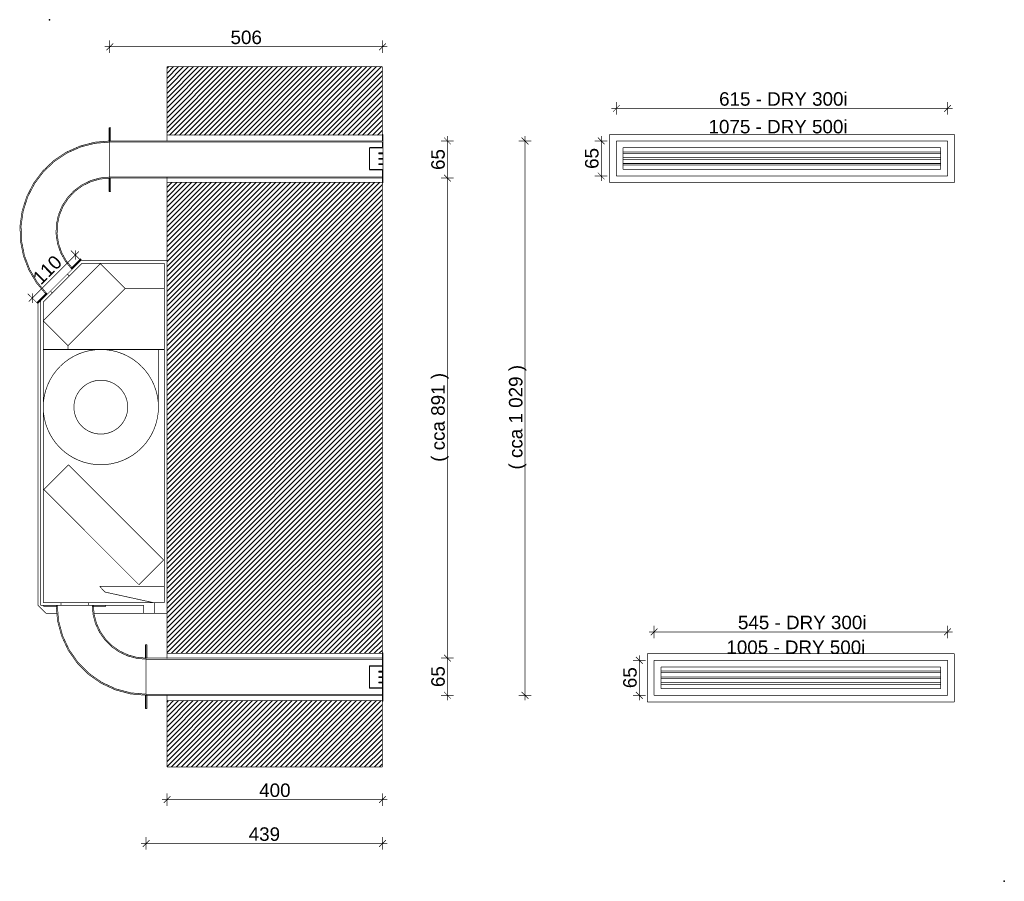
# Model space of a CAD drawing. Extents: x 20560 to 22389, y 912 to 2512.
import ezdxf

# ---------------------------------------------------------------- set-up
doc = ezdxf.new("R2010")
doc.units = 0
doc.header["$MEASUREMENT"] = 0
doc.linetypes.add('Achse', pattern=[11.5, 0, -4, 7.5, 0])
for name, color, linetype in [('Aktivní body', 7, 'Continuous'), ('Desky', 7, 'Continuous'), ('Kóty délkové', 7, 'Continuous'), ('Nábytek a zařízení', 7, 'Continuous'), ('Oblouky a kružnice', 7, 'Continuous'), ('Střechy', 7, 'Continuous'), ('Výplně', 7, 'Continuous'), ('Zdi', 7, 'Continuous'), ('Čáry', 7, 'Continuous')]:
    doc.layers.add(name, color=color, linetype=linetype)
doc.styles.add('GENERATED_STYLE_1', font='ARIAL.ttf')
doc.dimstyles.new('Dimstyle_212', dxfattribs={"dimtxt": 25, "dimasz": 11.875, "dimexe": 0.18, "dimexo": 0, "dimgap": 0.09, "dimtad": 1, "dimdec": 0, "dimzin": 0, "dimdsep": 46, "dimtxsty": 'GENERATED_STYLE_1', "dimblk": 'ARROWHEAD_6', "dimblk1": 'ARROWHEAD_6', "dimblk2": 'ARROWHEAD_6', "dimcen": 0.09, "dimclrd": 7, "dimclre": 7, "dimclrt": 7, "dimazin": 0, "dimtfac": 1, "dimtdec": 4, "dimtmove": 0, "dimatfit": 0, "dimfxl": 0, "dimtolj": 1, "dimtzin": 0, "dimarcsym": 0})
pattern_1 = [(45, (0, 0), (-4.596194, 4.596194), [])]

# ---------------------------------------------------------------- blocks, each defined once
blk = doc.blocks.new('HATCH_15', base_point=(20720, 1424.6))
at = {"layer": 'Výplně'}
blk.add_hatch(color=7, dxfattribs=at).paths.add_polyline_path([(20720, 1424.6), (20695, 1424.6), (20695, 1422.6), (20720, 1422.6)], flags=0)
at = {"layer": 'Výplně', "color": 7, "linetype": 'Continuous', "const_width": 1.25}
blk.add_lwpolyline([(20720, 1424.6), (20695, 1424.6), (20695, 1422.6), (20720, 1422.6)], close=True, dxfattribs=at)
blk = doc.blocks.new('HATCH_16', base_point=(20630, 1424.6))
at = {"layer": 'Výplně'}
blk.add_hatch(color=7, dxfattribs=at).paths.add_polyline_path([(20630, 1424.6), (20605, 1424.6), (20605, 1422.6), (20630, 1422.6)], flags=0)
at = {"layer": 'Výplně', "color": 7, "linetype": 'Continuous', "const_width": 1.25}
blk.add_lwpolyline([(20630, 1424.6), (20605, 1424.6), (20605, 1422.6), (20630, 1422.6)], close=True, dxfattribs=at)
blk = doc.blocks.new('HATCH_17', base_point=(20673.1, 2068))
at = {"layer": 'Výplně'}
blk.add_hatch(color=7, dxfattribs=at).paths.add_polyline_path([(20673.1, 2068), (20655.4, 2050.3), (20656.9, 2048.9), (20674.5, 2066.6)], flags=0)
at = {"layer": 'Výplně', "color": 7, "linetype": 'Continuous', "const_width": 1.25}
blk.add_lwpolyline([(20673.1, 2068), (20655.4, 2050.3), (20656.9, 2048.9), (20674.5, 2066.6)], close=True, dxfattribs=at)
blk = doc.blocks.new('HATCH_18', base_point=(20609.5, 2004.4))
at = {"layer": 'Výplně'}
blk.add_hatch(color=7, dxfattribs=at).paths.add_polyline_path([(20609.5, 2004.4), (20591.8, 1986.7), (20593.2, 1985.3), (20610.9, 2002.9)], flags=0)
at = {"layer": 'Výplně', "color": 7, "linetype": 'Continuous', "const_width": 1.25}
blk.add_lwpolyline([(20609.5, 2004.4), (20591.8, 1986.7), (20593.2, 1985.3), (20610.9, 2002.9)], close=True, dxfattribs=at)
blk = doc.blocks.new('HATCH_19', base_point=(21233.9, 1124.6))
at = {"layer": 'Zdi'}
h = blk.add_hatch(dxfattribs=at)
h.set_pattern_fill('cihla plná', scale=6.5, angle=45, style=0, pattern_type=0)
h.set_pattern_definition(pattern_1)
h.paths.add_polyline_path([(21233.9, 1124.6), (21233.9, 1247.6), (20833.9, 1247.6), (20833.9, 1124.6)], flags=0)
blk = doc.blocks.new('HATCH_20', base_point=(21233.9, 2209.6))
at = {"layer": 'Zdi'}
h = blk.add_hatch(dxfattribs=at)
h.set_pattern_fill('cihla plná', scale=6.5, angle=45, style=0, pattern_type=0)
h.set_pattern_definition(pattern_1)
h.paths.add_polyline_path([(21233.9, 2209.6), (20833.9, 2209.6), (20833.9, 1335.6), (21233.9, 1335.6)], flags=0)
blk = doc.blocks.new('HATCH_21', base_point=(21233.9, 2424.6))
at = {"layer": 'Zdi'}
h = blk.add_hatch(dxfattribs=at)
h.set_pattern_fill('cihla plná', scale=6.5, angle=45, style=0, pattern_type=0)
h.set_pattern_definition(pattern_1)
h.paths.add_polyline_path([(21233.9, 2424.6), (20833.9, 2424.6), (20833.9, 2297.6), (21233.9, 2297.6)], flags=0)
blk = doc.blocks.new('HATCH_5', base_point=(21234.9, 2273.7))
at = {"layer": 'Nábytek a zařízení'}
blk.add_hatch(color=7, dxfattribs=at).paths.add_polyline_path([(21234.9, 2273.7), (21234.9, 2298.7), (21234.4, 2298.7), (21233.9, 2298.2), (21233.9, 2275.4), (21233.7, 2274.9), (21233.2, 2274.7), (21210.4, 2274.7), (21209.9, 2274.2), (21209.9, 2273.7)], flags=0)
blk = doc.blocks.new('HATCH_6', base_point=(21234.9, 2233.7))
at = {"layer": 'Nábytek a zařízení'}
blk.add_hatch(color=7, dxfattribs=at).paths.add_polyline_path([(21234.9, 2233.7), (21209.9, 2233.7), (21209.9, 2233.2), (21210.4, 2232.7), (21233.1, 2232.7), (21233.6, 2232.4), (21233.9, 2231.9), (21233.9, 2209.2), (21234.4, 2208.7), (21234.9, 2208.7)], flags=0)
blk = doc.blocks.new('HATCH_7', base_point=(21226.9, 2254.6))
at = {"layer": 'Nábytek a zařízení'}
blk.add_hatch(color=7, dxfattribs=at).paths.add_polyline_path([(21226.9, 2254.6), (21226.9, 2252.6), (21234.9, 2252.6), (21234.9, 2254.6)], flags=0)
blk = doc.blocks.new('HATCH_8', base_point=(21226.9, 2244.6))
at = {"layer": 'Nábytek a zařízení'}
blk.add_hatch(color=7, dxfattribs=at).paths.add_polyline_path([(21226.9, 2244.6), (21226.9, 2242.6), (21234.9, 2242.6), (21234.9, 2244.6)], flags=0)
blk = doc.blocks.new('HATCH_9', base_point=(21226.9, 2264.6))
at = {"layer": 'Nábytek a zařízení'}
blk.add_hatch(color=7, dxfattribs=at).paths.add_polyline_path([(21226.9, 2264.6), (21226.9, 2262.6), (21234.9, 2262.6), (21234.9, 2264.6)], flags=0)
blk = doc.blocks.new('HATCH_10', base_point=(21227.1, 1292.4))
at = {"layer": 'Nábytek a zařízení'}
blk.add_hatch(color=7, dxfattribs=at).paths.add_polyline_path([(21227.1, 1292.4), (21227.1, 1290.4), (21235.1, 1290.4), (21235.1, 1292.4)], flags=0)
blk = doc.blocks.new('HATCH_11', base_point=(21227.1, 1282.4))
at = {"layer": 'Nábytek a zařízení'}
blk.add_hatch(color=7, dxfattribs=at).paths.add_polyline_path([(21227.1, 1282.4), (21227.1, 1280.4), (21235.1, 1280.4), (21235.1, 1282.4)], flags=0)
blk = doc.blocks.new('HATCH_12', base_point=(21227.1, 1302.4))
at = {"layer": 'Nábytek a zařízení'}
blk.add_hatch(color=7, dxfattribs=at).paths.add_polyline_path([(21227.1, 1302.4), (21227.1, 1300.4), (21235.1, 1300.4), (21235.1, 1302.4)], flags=0)
blk = doc.blocks.new('HATCH_13', base_point=(21234.9, 1271.5))
at = {"layer": 'Nábytek a zařízení'}
blk.add_hatch(color=7, dxfattribs=at).paths.add_polyline_path([(21234.9, 1271.5), (21209.9, 1271.5), (21209.9, 1271), (21210.4, 1270.5), (21233.1, 1270.5), (21233.6, 1270.2), (21233.9, 1269.8), (21233.9, 1247), (21234.4, 1246.5), (21234.9, 1246.5)], flags=0)
blk = doc.blocks.new('HATCH_14', base_point=(21234.9, 1311.5))
at = {"layer": 'Nábytek a zařízení'}
blk.add_hatch(color=7, dxfattribs=at).paths.add_polyline_path([(21234.9, 1311.5), (21234.9, 1336.5), (21234.4, 1336.5), (21233.9, 1336), (21233.9, 1313.3), (21233.6, 1312.8), (21233.1, 1312.5), (21210.4, 1312.5), (21209.9, 1312), (21209.9, 1311.5)], flags=0)
blk = doc.blocks.new('*D')
at = {"layer": 'Kóty délkové', "color": 7, "linetype": 'Continuous', "const_width": 1.25}
for points in [[(20727.6, 2449.8), (20727.6, 2473.2)], [(21233.9, 2449.8), (21233.9, 2473.2)], [(20718.2, 2461.5), (20727.6, 2461.5)], [(20733.8, 2467.7), (20721.3, 2455.2)], [(20727.6, 2461.5), (21233.9, 2461.5)], [(21227.7, 2455.2), (21240.2, 2467.7)], [(21233.9, 2461.5), (21243.3, 2461.5)], [(21668.5, 2335.3), (21668.5, 2358.8)], [(22283.5, 2335.3), (22283.5, 2358.8)], [(21659.1, 2347.1), (21668.5, 2347.1)], [(21674.7, 2353.3), (21662.2, 2340.8)], [(21668.5, 2347.1), (22283.5, 2347.1)], [(22277.2, 2340.8), (22289.7, 2353.3)], [(22283.5, 2347.1), (22292.8, 2347.1)], [(21342.9, 2286.6), (21366.3, 2286.6)], [(21360.9, 2280.4), (21348.4, 2292.9)], [(21354.6, 2296), (21354.6, 2286.6)], [(21354.6, 2286.6), (21354.6, 2217.6)], [(21487.2, 2286.6), (21510.6, 2286.6)], [(21505.1, 2280.4), (21492.6, 2292.9)], [(21498.9, 2296), (21498.9, 2286.6)], [(21498.9, 2286.6), (21498.9, 1257.6)], [(21651.9, 2286.6), (21628.4, 2286.6)], [(21646.4, 2280.4), (21633.9, 2292.9)], [(21640.2, 2286.6), (21640.2, 2296)], [(21640.2, 2221.6), (21640.2, 2286.6)], [(21342.9, 2217.6), (21366.3, 2217.6)], [(21342.9, 2217.6), (21366.3, 2217.6)], [(21360.9, 2211.4), (21348.4, 2223.9)], [(21360.9, 2211.4), (21348.4, 2223.9)], [(21354.6, 2217.6), (21354.6, 1326.6)], [(21651.9, 2221.6), (21628.4, 2221.6)], [(21633.9, 2227.9), (21646.4, 2215.4)], [(21640.2, 2212.2), (21640.2, 2221.6)], [(20583.6, 1994.8), (20663.6, 2074.8)], [(20671.9, 2066.6), (20655.3, 2083.1)], [(20663.6, 2066), (20663.6, 2083.7)], [(20663.6, 2074.8), (20670.3, 2081.5)], [(20591.9, 1986.6), (20575.3, 2003.1)], [(20577, 1988.2), (20583.6, 1994.8)], [(20583.6, 2003.7), (20583.6, 1986)], [(21729.1, 1375.3), (21738.5, 1375.3)], [(21744.7, 1381.6), (21732.2, 1369.1)], [(21738.5, 1363.6), (21738.5, 1387)], [(21738.5, 1375.3), (22283.5, 1375.3)], [(22277.2, 1369.1), (22289.7, 1381.6)], [(22283.5, 1363.6), (22283.5, 1387)], [(22283.5, 1375.3), (22292.8, 1375.3)], [(21342.9, 1326.6), (21366.3, 1326.6)], [(21342.9, 1326.6), (21366.3, 1326.6)], [(21360.9, 1320.3), (21348.4, 1332.8)], [(21360.9, 1320.3), (21348.4, 1332.8)], [(21354.6, 1326.6), (21354.6, 1257.6)], [(21722.8, 1322.6), (21699.3, 1322.6)], [(21717.3, 1316.3), (21704.8, 1328.8)], [(21711.1, 1322.6), (21711.1, 1331.9)], [(21711.1, 1257.6), (21711.1, 1322.6)], [(21348.4, 1263.8), (21360.9, 1251.3)], [(21492.6, 1263.8), (21505.1, 1251.3)], [(21704.8, 1263.8), (21717.3, 1251.3)], [(21342.9, 1257.6), (21366.3, 1257.6)], [(21354.6, 1257.6), (21354.6, 1248.2)], [(21487.2, 1257.6), (21510.6, 1257.6)], [(21498.9, 1257.6), (21498.9, 1248.2)], [(21722.8, 1257.6), (21699.3, 1257.6)], [(21711.1, 1248.2), (21711.1, 1257.6)], [(20824.5, 1063.8), (20833.9, 1063.8)], [(20840.2, 1070.1), (20827.7, 1057.6)], [(20833.9, 1052.1), (20833.9, 1075.5)], [(20833.9, 1063.8), (21233.9, 1063.8)], [(21227.7, 1057.6), (21240.2, 1070.1)], [(21233.9, 1052.1), (21233.9, 1075.5)], [(21233.9, 1063.8), (21243.3, 1063.8)], [(20801.2, 988.7), (20788.7, 976.2)], [(20795, 970.7), (20795, 994.2)], [(21227.7, 976.2), (21240.2, 988.7)], [(21233.9, 970.7), (21233.9, 994.2)], [(20785.6, 982.4), (20795, 982.4)], [(20795, 982.4), (21233.9, 982.4)], [(21233.9, 982.4), (21243.3, 982.4)]]:
    blk.add_lwpolyline(points, dxfattribs=at)
at = {"layer": 'Kóty délkové', "color": 7, "style": 'GENERATED_STYLE_1', "oblique": 0}
for s, p in [('506', (20951.8, 2466.5)), ('615 - DRY 300i', (21859.2, 2352.1)), ('545 - DRY 300i', (21894.2, 1380.3)), ('400', (21005, 1068.8)), ('439', (20985.5, 987.4))]:
    blk.add_text(s, height=25, dxfattribs=at).set_placement(p)
for s, rotation, p in [('65', 90, (21349.6, 2232.8)), ('65', 90, (21635.2, 2234.8)), ('110', 45, (20599.6, 2017.9)), ('( cca 1\xa0029 )', 90, (21493.9, 1676.7)), ('( cca 891 )', 90, (21349.6, 1691)), ('65', 90, (21349.6, 1272.8)), ('65', 90, (21706.1, 1270.8))]:
    blk.add_text(s, height=25, rotation=rotation, dxfattribs=at).set_placement(p)
blk = doc.blocks.new('ARROWHEAD_6')
at = {"color": 0, "linetype": 'Continuous'}
for p, q in [((0, 0), (-1, 0)), ((-0.5, -0.5), (0.5, 0.5))]:
    blk.add_line(p, q, dxfattribs=at)
blk = doc.blocks.new('DIM_1', base_point=(21354.6, 2217.6))
at = {"layer": 'Kóty délkové', "color": 7, "linetype": 'Continuous'}
for p1, p2, text, middle in [((21123.5, 2286.6), (21123.5, 2217.6), '65', (21337.1, 2252.1)), ((21123.5, 2217.6), (21123.5, 1326.6), '( cca 891 )', (21337.1, 1772.1)), ((21123.5, 1326.6), (21123.5, 1257.6), '65', (21337.1, 1292.1))]:
    dim = blk.add_aligned_dim(p1=p1, p2=p2, distance=231.1, text=text, dimstyle='Dimstyle_212', dxfattribs=at)
    dim.commit()
    dim.dimension.update_dxf_attribs({"geometry": '*D', "text_midpoint": middle, "text_rotation": 270})

msp = doc.modelspace()

# ---------------------------------------------------------------- linework, layer by layer
at = {"layer": 'Aktivní body', "color": 255}
for p in [(20615.7, 2511.8), (22388.9, 912.2)]:
    msp.add_point(p, dxfattribs=at)
at = {"layer": 'Desky', "color": 7, "linetype": 'Continuous', "const_width": 1.25}
for points in [[(20673.9, 2064.6), (20828.9, 2064.6)], [(20673.9, 2064.6), (20833.9, 2064.6)], [(20676, 2059.6), (20828.9, 2059.6)], [(20833.9, 2059.6), (20833.9, 2064.6)], [(20598.9, 1424.6), (20598.9, 1429.6)], [(20603.9, 1429.6), (20810.2, 1429.6)], [(20810.2, 1429.6), (20828.9, 1429.6)], [(20810.2, 1424.6), (20810.2, 1429.6)], [(20598.9, 1424.6), (20790.2, 1424.6)], [(20790.2, 1424.6), (20603.9, 1424.6)], [(20790.2, 1409.6), (20790.2, 1412.6)], [(20790.2, 1409.6), (20810.2, 1409.6)], [(20805.2, 1409.6), (20795.2, 1409.6)], [(20810.2, 1409.6), (20810.2, 1412.6)]]:
    msp.add_lwpolyline(points, dxfattribs=at)
at = {"layer": 'Nábytek a zařízení', "color": 7, "linetype": 'Continuous', "const_width": 1.25}
for points in [[(20699.6, 2284.3), (20727.6, 2286.6)], [(20727.6, 2286.6), (20727.6, 2284.6)], [(20727.6, 2284.6), (20727.6, 2286.6)], [(20727.6, 2286.6), (21233.9, 2286.6)], [(21234.4, 2298.7), (21233.9, 2298.7)], [(21233.9, 2298.2), (21234.4, 2298.7)], [(21233.9, 2286.6), (21233.9, 2298.2)], [(21234.4, 2298.7), (21234.9, 2298.7)], [(21234.9, 2273.7), (21234.9, 2298.7)], [(20646.8, 2265.8), (20672.4, 2277.2)], [(20647.7, 2264), (20673.1, 2275.4)], [(20672.4, 2277.2), (20699.6, 2284.3)], [(20673.1, 2275.4), (20699.9, 2282.3)], [(20699.9, 2282.3), (20727.6, 2284.6)], [(20727.6, 2284.6), (20727.6, 2219.6)], [(20727.6, 2284.6), (20727.6, 2219.6)], [(20727.6, 2284.6), (21233.9, 2284.6)], [(21209.9, 2274.2), (21210.4, 2274.7)], [(21209.9, 2273.7), (21209.9, 2274.2)], [(21209.9, 2233.7), (21209.9, 2274.2)], [(21209.9, 2273.7), (21234.9, 2273.7)], [(21210.4, 2274.7), (21233.2, 2274.7)], [(21233.2, 2274.7), (21233.7, 2274.9)], [(21233.7, 2274.9), (21233.9, 2275.4)], [(21233.9, 2275.4), (21233.9, 2284.6)], [(21234.9, 2264.6), (21234.9, 2273.7)], [(20603, 2230.9), (20623.4, 2250.2)], [(20623.4, 2250.2), (20646.8, 2265.8)], [(20624.7, 2248.6), (20647.7, 2264)], [(21226.9, 2262.6), (21226.9, 2264.6)], [(21226.9, 2264.6), (21234.9, 2264.6)], [(21226.9, 2262.6), (21234.9, 2262.6)], [(21226.9, 2252.6), (21226.9, 2254.6)], [(21226.9, 2254.6), (21234.9, 2254.6)], [(21226.9, 2252.6), (21234.9, 2252.6)], [(21234.9, 2262.6), (21234.9, 2264.6)], [(21234.9, 2254.6), (21234.9, 2262.6)], [(21234.9, 2252.6), (21234.9, 2254.6)], [(21234.9, 2244.6), (21234.9, 2252.6)], [(20586.2, 2208.5), (20603, 2230.9)], [(20604.5, 2229.6), (20624.7, 2248.6)], [(21209.9, 2233.7), (21234.9, 2233.7)], [(21209.9, 2233.2), (21209.9, 2233.7)], [(21210.4, 2232.7), (21209.9, 2233.2)], [(21210.4, 2232.7), (21233.1, 2232.7)], [(21226.9, 2242.6), (21226.9, 2244.6)], [(21226.9, 2244.6), (21234.9, 2244.6)], [(21226.9, 2242.6), (21234.9, 2242.6)], [(21233.6, 2232.4), (21233.1, 2232.7)], [(21233.9, 2231.9), (21233.6, 2232.4)], [(21233.9, 2209.2), (21233.9, 2231.9)], [(21234.9, 2242.6), (21234.9, 2244.6)], [(21234.9, 2233.7), (21234.9, 2242.6)], [(21234.9, 2208.7), (21234.9, 2233.7)], [(20587.9, 2207.4), (20604.5, 2229.6)], [(20692.1, 2213.1), (20675.8, 2205.2)], [(20709.5, 2218), (20692.1, 2213.1)], [(20709.9, 2216), (20692.8, 2211.2)], [(20727.6, 2219.6), (20709.5, 2218)], [(20727.6, 2217.6), (20709.9, 2216)], [(20727.6, 2219.6), (20727.6, 2217.6)], [(20727.6, 2219.6), (21233.9, 2219.6)], [(20727.6, 2217.6), (20727.6, 2219.6)], [(20727.6, 2217.6), (21233.9, 2217.6)], [(21233.9, 2217.6), (21233.9, 2219.6)], [(20573.3, 2183.5), (20586.2, 2208.5)], [(20575.1, 2182.8), (20587.9, 2207.4)], [(20661.3, 2194.5), (20648.8, 2181.3)], [(20675.8, 2205.2), (20661.3, 2194.5)], [(20676.9, 2203.5), (20662.6, 2193)], [(20692.8, 2211.2), (20676.9, 2203.5)], [(21234.4, 2208.7), (21233.9, 2209.2)], [(21234.4, 2208.7), (21233.9, 2208.7)], [(21234.4, 2208.7), (21234.9, 2208.7)], [(20564.7, 2156.8), (20573.3, 2183.5)], [(20566.7, 2156.3), (20575.1, 2182.8)], [(20648.8, 2181.3), (20639, 2166.1)], [(20650.4, 2180), (20640.8, 2165.2)], [(20662.6, 2193), (20650.4, 2180)], [(20639, 2166.1), (20632.1, 2149.4)], [(20640.8, 2165.2), (20634, 2148.8)], [(20560.8, 2129), (20564.7, 2156.8)], [(20562.8, 2128.9), (20566.7, 2156.3)], [(20632.1, 2149.4), (20628.3, 2131.7)], [(20634, 2148.8), (20630.3, 2131.4)], [(20561.6, 2100.9), (20560.8, 2129)], [(20563.6, 2101.1), (20562.8, 2128.9)], [(20628.3, 2131.7), (20627.7, 2113.6)], [(20630.3, 2131.4), (20629.7, 2113.7)], [(20627.7, 2113.6), (20630.5, 2095.7)], [(20629.7, 2113.7), (20632.4, 2096.2)], [(20567.1, 2073.4), (20561.6, 2100.9)], [(20569, 2073.9), (20563.6, 2101.1)], [(20630.5, 2095.7), (20636.4, 2078.6)], [(20632.4, 2096.2), (20638.2, 2079.4)], [(20577.1, 2047.2), (20567.1, 2073.4)], [(20578.9, 2048), (20569, 2073.9)], [(20636.4, 2078.6), (20645.3, 2062.8)], [(20638.2, 2079.4), (20646.9, 2063.9)], [(20593, 2024.1), (20578.9, 2048)], [(20645.3, 2062.8), (20656.9, 2048.9)], [(20646.9, 2063.9), (20658.3, 2050.3)], [(20656.9, 2048.9), (20658.3, 2050.3)], [(20591.4, 2023), (20577.1, 2047.2)], [(20609.5, 2001.5), (20591.4, 2023)], [(20610.9, 2002.9), (20593, 2024.1)], [(20609.5, 2001.5), (20610.9, 2002.9)], [(20630.5, 1395.6), (20628, 1424.6)], [(20630, 1424.6), (20628, 1424.6)], [(20632.5, 1395.9), (20630, 1424.6)], [(20695, 1424.6), (20696.5, 1407.2)], [(20697, 1424.6), (20695, 1424.6)], [(20697, 1424.6), (20698.5, 1407.5)], [(20698.5, 1407.5), (20702.9, 1391)], [(20638.1, 1367.4), (20630.5, 1395.6)], [(20639.9, 1368.1), (20632.5, 1395.9)], [(20696.5, 1407.2), (20701, 1390.4)], [(20701, 1390.4), (20708.4, 1374.6)], [(20702.9, 1391), (20710.1, 1375.6)], [(20708.4, 1374.6), (20718.4, 1360.3)], [(20710.1, 1375.6), (20719.9, 1361.6)], [(20650.4, 1341.1), (20638.1, 1367.4)], [(20652.1, 1342.1), (20639.9, 1368.1)], [(20718.4, 1360.3), (20730.7, 1347.9)], [(20719.9, 1361.6), (20732, 1349.5)], [(20667.1, 1317.2), (20650.4, 1341.1)], [(20668.6, 1318.5), (20652.1, 1342.1)], [(20730.7, 1347.9), (20745, 1338)], [(20732, 1349.5), (20746, 1339.7)], [(20745, 1338), (20760.8, 1330.6)], [(20746, 1339.7), (20761.5, 1332.5)], [(21234.4, 1336.5), (21233.9, 1336.5)], [(21233.9, 1336), (21234.4, 1336.5)], [(21233.9, 1246.5), (21233.9, 1336.5)], [(21233.9, 1313.3), (21233.9, 1336)], [(21234.4, 1336.5), (21234.9, 1336.5)], [(21234.9, 1311.5), (21234.9, 1336.5)], [(20687.6, 1296.6), (20667.1, 1317.2)], [(20688.9, 1298.2), (20668.6, 1318.5)], [(20760.8, 1330.6), (20777.6, 1326.1)], [(20761.5, 1332.5), (20778, 1328)], [(20777.6, 1326.1), (20795, 1324.6)], [(20778, 1328), (20795, 1326.6)], [(20795, 1324.6), (20795, 1326.6)], [(20795, 1326.6), (21233.9, 1326.6)], [(20795, 1326.6), (20795, 1324.6)], [(20795, 1324.6), (21233.9, 1324.6)], [(20795, 1324.6), (20795, 1259.6)], [(21233.9, 1324.6), (21233.9, 1326.6)], [(20712.5, 1281.7), (20688.9, 1298.2)], [(21209.9, 1312), (21210.4, 1312.5)], [(21209.9, 1270.5), (21209.9, 1312.5)], [(21209.9, 1311.5), (21209.9, 1312)], [(21209.9, 1311.5), (21234.9, 1311.5)], [(21210.4, 1312.5), (21233.1, 1312.5)], [(21227.1, 1300.4), (21227.1, 1302.4)], [(21227.1, 1302.4), (21235.1, 1302.4)], [(21227.1, 1300.4), (21235.1, 1300.4)], [(21233.1, 1312.5), (21233.6, 1312.8)], [(21233.6, 1312.8), (21233.9, 1313.3)], [(21233.9, 1311.5), (21233.9, 1302.4)], [(21233.9, 1300.4), (21233.9, 1292.4)], [(21234.9, 1302.4), (21234.9, 1311.5)], [(21234.9, 1292.4), (21234.9, 1300.4)], [(21235.1, 1300.4), (21235.1, 1302.4)], [(20711.5, 1279.9), (20687.6, 1296.6)], [(20737.9, 1267.6), (20711.5, 1279.9)], [(20738.6, 1269.5), (20712.5, 1281.7)], [(21227.1, 1290.4), (21227.1, 1292.4)], [(21227.1, 1292.4), (21235.1, 1292.4)], [(21227.1, 1290.4), (21235.1, 1290.4)], [(21227.1, 1280.4), (21227.1, 1282.4)], [(21227.1, 1282.4), (21235.1, 1282.4)], [(21227.1, 1280.4), (21235.1, 1280.4)], [(21233.9, 1290.4), (21233.9, 1282.4)], [(21233.9, 1280.4), (21233.9, 1271.5)], [(21234.9, 1282.4), (21234.9, 1290.4)], [(21234.9, 1246.5), (21234.9, 1280.4)], [(21235.1, 1290.4), (21235.1, 1292.4)], [(21235.1, 1280.4), (21235.1, 1282.4)], [(20766, 1260.1), (20737.9, 1267.6)], [(20766.3, 1262.1), (20738.6, 1269.5)], [(20795, 1259.6), (20766.3, 1262.1)], [(21209.9, 1271.5), (21234.9, 1271.5)], [(21209.9, 1271), (21209.9, 1271.5)], [(21210.4, 1270.5), (21209.9, 1271)], [(21210.4, 1270.5), (21233.1, 1270.5)], [(21233.6, 1270.2), (21233.1, 1270.5)], [(21233.9, 1269.8), (21233.6, 1270.2)], [(21233.9, 1247), (21233.9, 1269.8)], [(21234.9, 1246.5), (21234.9, 1271.5)], [(20795, 1257.6), (20766, 1260.1)], [(20795, 1259.6), (21233.9, 1259.6)], [(20795, 1257.6), (20795, 1259.6)], [(20795, 1259.6), (20795, 1257.6)], [(20795, 1257.6), (21233.9, 1257.6)], [(21234.4, 1246.5), (21233.9, 1247)], [(21233.9, 1257.6), (21233.9, 1259.6)], [(21234.4, 1246.5), (21233.9, 1246.5)], [(21234.4, 1246.5), (21234.9, 1246.5)], [(21234.9, 1246.5), (21234.9, 1246.5)]]:
    msp.add_lwpolyline(points, dxfattribs=at)
at = {"layer": 'Oblouky a kružnice', "color": 7, "linetype": 'Continuous', "const_width": 1.25}
for points in [[(20603.9, 1792.5, 1), (20817.9, 1792.5, 1)], [(20660.9, 1792.5, 1), (20760.9, 1792.5, 1)]]:
    msp.add_lwpolyline(points, format="xyb", close=True, dxfattribs=at)
at = {"layer": 'Střechy', "color": 7, "linetype": 'Continuous', "const_width": 1.25}
for points in [[(20648.9, 2039.6), (20673.9, 2064.6)], [(20648.9, 2032.5), (20676, 2059.6)], [(20603.9, 1987.5), (20648.9, 2032.5)], [(20620.9, 2011.6), (20648.9, 2039.6)], [(20652.3, 2035.9), (20648.9, 2039.6)], [(20598.9, 1989.6), (20620.9, 2011.6)], [(20620.9, 2004.5), (20617.5, 2008.1)], [(20593.9, 1984.6), (20598.9, 1989.6)], [(20598.9, 1984.6), (20598.9, 1989.6)], [(20598.9, 1982.5), (20598.9, 1989.6)]]:
    msp.add_lwpolyline(points, dxfattribs=at)
at = {"layer": 'Zdi', "color": 7, "linetype": 'Continuous', "const_width": 1.25}
for points in [[(20833.9, 2424.6), (21233.9, 2424.6)], [(20833.9, 2297.6), (20833.9, 2424.6)], [(21233.9, 2297.6), (21233.9, 2424.6)], [(20833.9, 2297.6), (21233.9, 2297.6)], [(20833.9, 2297.6), (21233.9, 2297.6)], [(20833.9, 2287.6), (20833.9, 2297.6)], [(20833.9, 2287.6), (20833.9, 2286.6)], [(21233.9, 2287.6), (21233.9, 2297.6)], [(20833.9, 2219.6), (21233.9, 2219.6)], [(20833.9, 2209.6), (20833.9, 2219.6)], [(21233.9, 2209.6), (21233.9, 2219.6)], [(20833.9, 2209.6), (21233.9, 2209.6)], [(20833.9, 2064.6), (20833.9, 2209.6)], [(20833.9, 2209.6), (21233.9, 2209.6)], [(21233.9, 1335.6), (21233.9, 2209.6)], [(20828.9, 2064.6), (20673.9, 2064.6)], [(20828.9, 2064.6), (20833.9, 2064.6)], [(20828.9, 2064.6), (20833.9, 2064.6)], [(20828.9, 2034.6), (20828.9, 2059.6)], [(20833.9, 2059.6), (20833.9, 2034.6)], [(20828.9, 1429.6), (20828.9, 2034.6)], [(20833.9, 1335.6), (20833.9, 2034.6)], [(20598.9, 1937.5), (20598.9, 1984.6)], [(20598.9, 1937.5), (20598.9, 1982.5)], [(20603.9, 1987.5), (20603.9, 1942.5)], [(20603.9, 1942.5), (20603.9, 1984.6)], [(20603.9, 1977.8), (20603.9, 1429.6)], [(20598.9, 1429.6), (20598.9, 1965.5)], [(20598.9, 1424.6), (20598.9, 1484.6)], [(20593.9, 1424.6), (20608.9, 1409.6)], [(20598.9, 1424.6), (20603.9, 1424.6)], [(20603.9, 1424.6), (20628, 1424.6)], [(20608.9, 1409.6), (20629.3, 1409.6)], [(20698.3, 1409.6), (20833.9, 1409.6)], [(20698.3, 1409.6), (20790.2, 1409.6)], [(20790.2, 1412.6), (20790.2, 1424.6)], [(20790.2, 1409.6), (20790.2, 1424.6)], [(20790.2, 1409.6), (20795.2, 1409.6)], [(20805.2, 1409.6), (20795.2, 1409.6)], [(20805.2, 1409.6), (20810.2, 1409.6)], [(20810.2, 1424.6), (20810.2, 1412.6)], [(20810.2, 1409.6), (20810.2, 1424.6)], [(20810.2, 1409.6), (20833.9, 1409.6)], [(20833.9, 1335.6), (21233.9, 1335.6)], [(20833.9, 1335.6), (21233.9, 1335.6)], [(20833.9, 1325.6), (20833.9, 1335.6)], [(21233.9, 1325.6), (21233.9, 1335.6)], [(20833.9, 1257.6), (21233.9, 1257.6)], [(20833.9, 1247.6), (20833.9, 1257.6)], [(20833.9, 1247.6), (21233.9, 1247.6)], [(20833.9, 1124.6), (20833.9, 1247.6)], [(20833.9, 1247.6), (21233.9, 1247.6)], [(21233.9, 1247.6), (21233.9, 1257.6)], [(21233.9, 1124.6), (21233.9, 1247.6)], [(20833.9, 1124.6), (21233.9, 1124.6)]]:
    msp.add_lwpolyline(points, dxfattribs=at)
at = {"layer": 'Čáry', "color": 7, "linetype": 'Continuous', "const_width": 1.25}
for points in [[(20727.6, 2311.6), (20726.1, 2311.6)], [(20726.1, 2311.6), (20726.1, 2286.6)], [(20727.6, 2286.6), (20727.6, 2311.6)], [(20727.6, 2311.6), (20729.1, 2311.6)], [(20729.1, 2311.6), (20729.1, 2286.6)], [(21656, 2299.1), (21656, 2209.1)], [(21656, 2299.1), (22296, 2299.1)], [(22296, 2209.1), (22296, 2299.1)], [(21681, 2274.1), (22271, 2274.1)], [(21681, 2274.1), (21681, 2234.1)], [(22271, 2234.1), (22271, 2274.1)], [(21681, 2266.4), (22271, 2266.4)], [(21681, 2263.4), (22271, 2263.4)], [(21681, 2255.6), (22271, 2255.6)], [(21681, 2252.6), (22271, 2252.6)], [(21681, 2244.8), (22271, 2244.8)], [(21681, 2241.8), (22271, 2241.8)], [(21681, 2234.1), (22271, 2234.1)], [(20726.1, 2192.6), (20726.1, 2217.6)], [(20727.6, 2217.6), (20727.6, 2192.6)], [(20729.1, 2192.6), (20729.1, 2217.6)], [(21656, 2209.1), (22296, 2209.1)], [(20727.6, 2192.6), (20726.1, 2192.6)], [(20727.6, 2192.6), (20729.1, 2192.6)], [(20710, 2058.7), (20603.9, 1952.7)], [(20755.9, 2012.8), (20710, 2058.7)], [(20649.9, 1906.7), (20755.9, 2012.8)], [(20755.9, 2012.8), (20828.7, 2012.8)], [(20610.9, 2002.9), (20609.5, 2004.4)], [(20593.9, 1424.6), (20593.9, 1984.6)], [(20649.9, 1906.7), (20603.9, 1952.7)], [(20649.9, 1906.7), (20649.9, 1899.5)], [(20603.9, 1899.5), (20828.9, 1899.5)], [(20817.9, 1792.5), (20817.9, 1899.5)], [(20650.7, 1685.5), (20604.8, 1639.6)], [(20650.7, 1685.5), (20827.5, 1508.7)], [(20781.6, 1462.8), (20604.8, 1639.6)], [(20827.5, 1508.7), (20781.6, 1462.8)], [(20828.9, 1459.6), (20708.9, 1459.6)], [(20708.9, 1459.6), (20718.6, 1449.2)], [(20718.6, 1449.2), (20808.2, 1429.6)], [(20636.8, 1424.6), (20636.8, 1429.8)], [(20688.5, 1424.6), (20688.5, 1429.8)], [(20795, 1351.6), (20793.5, 1351.6)], [(20793.5, 1351.6), (20793.5, 1326.6)], [(20795, 1326.6), (20795, 1351.6)], [(20795, 1351.6), (20796.5, 1351.6)], [(20796.5, 1351.6), (20796.5, 1326.6)], [(21726, 1335.1), (21726, 1245.1)], [(21726, 1335.1), (22296, 1335.1)], [(22296, 1245.1), (22296, 1335.1)], [(21751, 1310.1), (21751, 1270.1)], [(21751, 1310.1), (22271, 1310.1)], [(21751, 1302.4), (22271, 1302.4)], [(21751, 1299.4), (22271, 1299.4)], [(22271, 1270.1), (22271, 1310.1)], [(21751, 1291.6), (22271, 1291.6)], [(21751, 1288.6), (22271, 1288.6)], [(21751, 1280.8), (22271, 1280.8)], [(21751, 1277.8), (22271, 1277.8)], [(21751, 1270.1), (22271, 1270.1)], [(20793.5, 1232.6), (20793.5, 1257.6)], [(20795, 1257.6), (20795, 1232.6)], [(20796.5, 1232.6), (20796.5, 1257.6)], [(21726, 1245.1), (22296, 1245.1)], [(20795, 1232.6), (20793.5, 1232.6)], [(20795, 1232.6), (20796.5, 1232.6)]]:
    msp.add_lwpolyline(points, dxfattribs=at)
at = {"layer": 'Čáry', "color": 7, "linetype": 'Achse', "const_width": 1.25}
for points in [[(21668.5, 2286.6), (21668.5, 2221.6)], [(21668.5, 2286.6), (22283.5, 2286.6)], [(22283.5, 2221.6), (22283.5, 2286.6)], [(21668.5, 2221.6), (22283.5, 2221.6)], [(21738.5, 1322.6), (22283.5, 1322.6)], [(21738.5, 1322.6), (21738.5, 1257.6)], [(22283.5, 1257.6), (22283.5, 1322.6)], [(21738.5, 1257.6), (22283.5, 1257.6)]]:
    msp.add_lwpolyline(points, dxfattribs=at)

# ---------------------------------------------------------------- block references
at = {"layer": 'Kóty délkové', "color": 7, "linetype": 'Continuous'}
msp.add_blockref('DIM_1', (21354.6, 2217.6), dxfattribs=at)
at = {"layer": 'Nábytek a zařízení', "color": 7, "linetype": 'Continuous'}
for name, p in [('HATCH_5', (21234.9, 2273.7)), ('HATCH_9', (21226.9, 2264.6)), ('HATCH_7', (21226.9, 2254.6)), ('HATCH_6', (21234.9, 2233.7)), ('HATCH_8', (21226.9, 2244.6)), ('HATCH_14', (21234.9, 1311.5)), ('HATCH_12', (21227.1, 1302.4)), ('HATCH_10', (21227.1, 1292.4)), ('HATCH_11', (21227.1, 1282.4)), ('HATCH_13', (21234.9, 1271.5))]:
    msp.add_blockref(name, p, dxfattribs=at)
at = {"layer": 'Výplně', "color": 7, "linetype": 'Continuous'}
for name, p in [('HATCH_17', (20673.1, 2068)), ('HATCH_18', (20609.5, 2004.4)), ('HATCH_16', (20630, 1424.6)), ('HATCH_15', (20720, 1424.6))]:
    msp.add_blockref(name, p, dxfattribs=at)
at = {"layer": 'Zdi', "color": 7, "linetype": 'Continuous'}
for name, p in [('HATCH_21', (21233.9, 2424.6)), ('HATCH_20', (21233.9, 2209.6)), ('HATCH_19', (21233.9, 1124.6))]:
    msp.add_blockref(name, p, dxfattribs=at)

# ---------------------------------------------------------------- texts
at = {"color": 218, "char_height": 25, "width": 271.5, "attachment_point": 7, "style": 'GENERATED_STYLE_1'}
for s, insert in [('{\\fArial CE|b0|i0|c238|p34;1075 - DRY 500i}', (21839.6, 2300.4)), ('{\\fArial CE|b0|i0|c238|p34;1005 - DRY 500i}', (21872.7, 1334))]:
    msp.add_mtext(s, dxfattribs=dict(at, insert=insert))

# ---------------------------------------------------------------- dimensions: what is measured, and where the dimension line sits
at = {"layer": 'Kóty délkové', "color": 7, "linetype": 'Continuous'}
for p1, p2, distance, text, middle, turn in [((21150.5, 2286.6), (21150.5, 1257.6), 348.4, '( cca 1\xa0029 )', (21481.4, 1772.1), 270), ((20593.9, 1984.6), (20673.9, 2064.6), 14.5, '110', (20611.3, 2047.2), 45)]:
    dim = msp.add_aligned_dim(p1=p1, p2=p2, distance=distance, text=text, dimstyle='Dimstyle_212', dxfattribs=at)
    dim.commit()
    dim.dimension.update_dxf_attribs({"geometry": '*D', "text_midpoint": middle, "text_rotation": turn})
for p1, p2, distance, middle in [((20795, 1181.8), (21233.9, 1181.8), -199.4, (20995.2, 999.9)), ((20833.9, 1124.6), (21233.9, 1124.6), -60.7, (21014.6, 1081.3))]:
    dim = msp.add_aligned_dim(p1=p1, p2=p2, distance=distance, dimstyle='Dimstyle_212', dxfattribs=at)
    dim.commit()
    dim.dimension.update_dxf_attribs({"geometry": '*D', "text_midpoint": middle})
dim = msp.add_linear_dim(base=(21233.9, 2461.5), p1=(20727.6, 2256.4), p2=(21233.9, 2394.4), dimstyle='Dimstyle_212', dxfattribs=at)
dim.commit()
dim.dimension.update_dxf_attribs({"geometry": '*D', "text_midpoint": (20961.5, 2479)})
for p1, p2, distance, middle in [((21668.5, 2221.6), (21668.5, 2286.6), 28.3, (21622.7, 2244.5)), ((22283.5, 1257.6), (22283.5, 1322.6), 572.4, (21693.6, 1280.4))]:
    dim = msp.add_aligned_dim(p1=p1, p2=p2, distance=distance, dimstyle='Dimstyle_212', dxfattribs=at)
    dim.commit()
    dim.dimension.update_dxf_attribs({"geometry": '*D', "text_midpoint": middle, "text_rotation": 90})
for p1, p2, distance, text, middle in [((21668.5, 2286.6), (22283.5, 2286.6), 60.5, '615 - DRY 300i', (21976, 2364.6)), ((21738.5, 1322.6), (22283.5, 1322.6), 52.8, '545 - DRY 300i', (22011, 1392.8))]:
    dim = msp.add_aligned_dim(p1=p1, p2=p2, distance=distance, text=text, dimstyle='Dimstyle_212', dxfattribs=at)
    dim.commit()
    dim.dimension.update_dxf_attribs({"geometry": '*D', "text_midpoint": middle})

doc.saveas('drawing.dxf')
